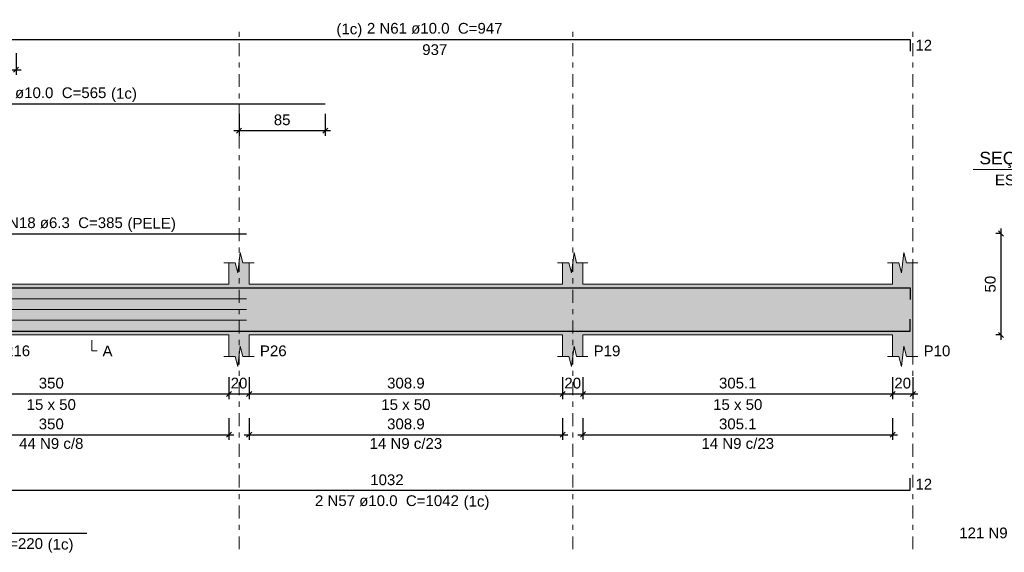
# Model space of a CAD drawing. Header units: millimetres. Extents: x 0 to 119, y 0 to 84.
# Tile 17 of 21: x 73 to 92, y 57 to 68. Entities that reach past the tile are written whole.
import ezdxf

# ---------------------------------------------------------------- set-up
doc = ezdxf.new("R2010")
doc.units = ezdxf.units.MM
doc.header["$MEASUREMENT"] = 0
doc.linetypes.add('DASHDOT', pattern=[2.54, 1.27, -0.635, 0, -0.635])
doc.linetypes.add('NULL', pattern=[0])
doc.layers.get('0').update_dxf_attribs({"lineweight": 18})
for name, color, linetype, lineweight in [('Descrição da armadura', 7, 'Continuous', 0), ('DT-Arm complementar', 5, 'Continuous', 5), ('DT-Barras na forma', 2, 'Continuous', 30), ('DT-Barras rebatidas', 2, 'Continuous', 30), ('DT-Cotas', 9, 'Continuous', 5), ('DT-Forma', 5, 'Continuous', 5), ('DT-Hachura forma vigas', 254, 'Continuous', 5), ('DT-Pontilhado', 9, 'DASHDOT', 5), ('DT-Textos', 7, 'Continuous', 5), ('Textos armaduras', 7, 'Continuous', 0)]:
    doc.layers.add(name, color=color, linetype=linetype, lineweight=lineweight)
doc.styles.add('Arial', font='txt')
doc.dimstyles.new('UM_25.000000', dxfattribs={"dimtxt": 0.18, "dimasz": 0.1, "dimexe": 0.1, "dimexo": 0.2, "dimgap": 0, "dimtad": 1, "dimtih": 1, "dimtoh": 1, "dimdec": 1, "dimlfac": 25, "dimzin": 0, "dimdsep": 46, "dimtxsty": 'Standard', "dimcen": 0.09, "dimdle": 0.1, "dimadec": 1, "dimazin": 2, "dimtfac": 1, "dimtdec": 4, "dimtofl": 0, "dimtmove": 0, "dimatfit": 3, "dimfxl": 1, "dimtolj": 1, "dimarcsym": 0})
doc.dimstyles.new('UM_50.000000', dxfattribs={"dimtxt": 0.18, "dimasz": 0.1, "dimexe": 0.1, "dimexo": 0.2, "dimgap": 0, "dimtad": 1, "dimtih": 1, "dimtoh": 1, "dimdec": 1, "dimlfac": 50, "dimzin": 0, "dimdsep": 46, "dimtxsty": 'Standard', "dimcen": 0.09, "dimdle": 0.1, "dimadec": 1, "dimazin": 2, "dimtfac": 1, "dimtdec": 4, "dimtofl": 0, "dimtmove": 0, "dimatfit": 3, "dimfxl": 1, "dimtolj": 1, "dimarcsym": 0})

# ---------------------------------------------------------------- blocks, each defined once
blk = doc.blocks.new('_Oblique')
at = {"color": 0, "linetype": 'ByBlock', "lineweight": -2}
blk.add_line((-0.5, -0.5), (0.5, 0.5), dxfattribs=at)
blk = doc.blocks.new('*D129')
at = {"layer": 'Defpoints', "color": 0}
for p in [(70.052, 60.817), (77.052, 60.817), (77.052, 60.287)]:
    blk.add_point(p, dxfattribs=at)
at = {"layer": 'DT-Cotas', "color": 0, "lineweight": -2}
for p, q in [((70.052, 60.617), (70.052, 60.187)), ((77.052, 60.617), (77.052, 60.187)), ((69.952, 60.287), (77.152, 60.287))]:
    blk.add_line(p, q, dxfattribs=at)
at = {"layer": 'DT-Cotas', "color": 0, "lineweight": -2, "xscale": 0.1, "yscale": 0.1, "zscale": 0.1, "rotation": 180}
blk.add_blockref('_Oblique', (70.052, 60.287), dxfattribs=at)
at = {"layer": 'DT-Cotas', "color": 0, "lineweight": -2, "xscale": 0.1, "yscale": 0.1, "zscale": 0.1}
blk.add_blockref('_Oblique', (77.052, 60.287), dxfattribs=at)
at = {"layer": 'DT-Cotas', "color": 7, "insert": (73.552, 60.499), "char_height": 0.2118, "attachment_point": 5, "rotation": 0.0057, "style": 'Arial'}
blk.add_mtext('\\A1;350', dxfattribs=at)
blk = doc.blocks.new('*D130')
at = {"layer": 'Defpoints', "color": 0}
for p in [(77.052, 60.817), (77.452, 60.817), (77.452, 60.287)]:
    blk.add_point(p, dxfattribs=at)
at = {"layer": 'DT-Cotas', "color": 0, "lineweight": -2}
for p, q in [((77.052, 60.617), (77.052, 60.187)), ((77.452, 60.617), (77.452, 60.187)), ((76.952, 60.287), (77.552, 60.287))]:
    blk.add_line(p, q, dxfattribs=at)
at = {"layer": 'DT-Cotas', "color": 0, "lineweight": -2, "xscale": 0.1, "yscale": 0.1, "zscale": 0.1, "rotation": 180}
blk.add_blockref('_Oblique', (77.052, 60.287), dxfattribs=at)
at = {"layer": 'DT-Cotas', "color": 0, "lineweight": -2, "xscale": 0.1, "yscale": 0.1, "zscale": 0.1}
blk.add_blockref('_Oblique', (77.452, 60.287), dxfattribs=at)
at = {"layer": 'DT-Cotas', "color": 7, "insert": (77.252, 60.499), "char_height": 0.2118, "attachment_point": 5, "rotation": 0.0057, "style": 'Arial'}
blk.add_mtext('\\A1;20', dxfattribs=at)
blk = doc.blocks.new('*D131')
at = {"layer": 'Defpoints', "color": 0}
for p in [(77.452, 60.817), (83.629, 60.817), (83.629, 60.287)]:
    blk.add_point(p, dxfattribs=at)
at = {"layer": 'DT-Cotas', "color": 0, "lineweight": -2}
for p, q in [((77.452, 60.617), (77.452, 60.187)), ((83.629, 60.617), (83.629, 60.187)), ((77.352, 60.287), (83.729, 60.287))]:
    blk.add_line(p, q, dxfattribs=at)
at = {"layer": 'DT-Cotas', "color": 0, "lineweight": -2, "xscale": 0.1, "yscale": 0.1, "zscale": 0.1, "rotation": 180}
blk.add_blockref('_Oblique', (77.452, 60.287), dxfattribs=at)
at = {"layer": 'DT-Cotas', "color": 0, "lineweight": -2, "xscale": 0.1, "yscale": 0.1, "zscale": 0.1}
blk.add_blockref('_Oblique', (83.629, 60.287), dxfattribs=at)
at = {"layer": 'DT-Cotas', "color": 7, "insert": (80.541, 60.499), "char_height": 0.2118, "attachment_point": 5, "rotation": 0.0057, "style": 'Arial'}
blk.add_mtext('\\A1;308.9', dxfattribs=at)
blk = doc.blocks.new('*D132')
at = {"layer": 'Defpoints', "color": 0}
for p in [(83.629, 60.817), (84.029, 60.817), (84.029, 60.287)]:
    blk.add_point(p, dxfattribs=at)
at = {"layer": 'DT-Cotas', "color": 0, "lineweight": -2}
for p, q in [((83.629, 60.617), (83.629, 60.187)), ((84.029, 60.617), (84.029, 60.187)), ((83.529, 60.287), (84.129, 60.287))]:
    blk.add_line(p, q, dxfattribs=at)
at = {"layer": 'DT-Cotas', "color": 0, "lineweight": -2, "xscale": 0.1, "yscale": 0.1, "zscale": 0.1, "rotation": 180}
blk.add_blockref('_Oblique', (83.629, 60.287), dxfattribs=at)
at = {"layer": 'DT-Cotas', "color": 0, "lineweight": -2, "xscale": 0.1, "yscale": 0.1, "zscale": 0.1}
blk.add_blockref('_Oblique', (84.029, 60.287), dxfattribs=at)
at = {"layer": 'DT-Cotas', "color": 7, "insert": (83.829, 60.499), "char_height": 0.2118, "attachment_point": 5, "rotation": 0.0057, "style": 'Arial'}
blk.add_mtext('\\A1;20', dxfattribs=at)
blk = doc.blocks.new('*D133')
at = {"layer": 'Defpoints', "color": 0}
for p in [(84.029, 60.817), (90.132, 60.817), (90.132, 60.287)]:
    blk.add_point(p, dxfattribs=at)
at = {"layer": 'DT-Cotas', "color": 0, "lineweight": -2}
for p, q in [((84.029, 60.617), (84.029, 60.187)), ((90.132, 60.617), (90.132, 60.187)), ((83.929, 60.287), (90.232, 60.287))]:
    blk.add_line(p, q, dxfattribs=at)
at = {"layer": 'DT-Cotas', "color": 0, "lineweight": -2, "xscale": 0.1, "yscale": 0.1, "zscale": 0.1, "rotation": 180}
blk.add_blockref('_Oblique', (84.029, 60.287), dxfattribs=at)
at = {"layer": 'DT-Cotas', "color": 0, "lineweight": -2, "xscale": 0.1, "yscale": 0.1, "zscale": 0.1}
blk.add_blockref('_Oblique', (90.132, 60.287), dxfattribs=at)
at = {"layer": 'DT-Cotas', "color": 7, "insert": (87.081, 60.499), "char_height": 0.2118, "attachment_point": 5, "rotation": 0.0057, "style": 'Arial'}
blk.add_mtext('\\A1;305.1', dxfattribs=at)
blk = doc.blocks.new('*D134')
at = {"layer": 'Defpoints', "color": 0}
for p in [(90.132, 60.817), (90.532, 60.817), (90.532, 60.287)]:
    blk.add_point(p, dxfattribs=at)
at = {"layer": 'DT-Cotas', "color": 0, "lineweight": -2}
for p, q in [((90.132, 60.617), (90.132, 60.187)), ((90.532, 60.617), (90.532, 60.187)), ((90.032, 60.287), (90.632, 60.287))]:
    blk.add_line(p, q, dxfattribs=at)
at = {"layer": 'DT-Cotas', "color": 0, "lineweight": -2, "xscale": 0.1, "yscale": 0.1, "zscale": 0.1, "rotation": 180}
blk.add_blockref('_Oblique', (90.132, 60.287), dxfattribs=at)
at = {"layer": 'DT-Cotas', "color": 0, "lineweight": -2, "xscale": 0.1, "yscale": 0.1, "zscale": 0.1}
blk.add_blockref('_Oblique', (90.532, 60.287), dxfattribs=at)
at = {"layer": 'DT-Cotas', "color": 7, "insert": (90.332, 60.499), "char_height": 0.2118, "attachment_point": 5, "rotation": 0.0057, "style": 'Arial'}
blk.add_mtext('\\A1;20', dxfattribs=at)
blk = doc.blocks.new('*D136')
at = {"layer": 'Defpoints', "color": 0}
for p in [(77.252, 66.011), (78.952, 66.011), (78.952, 65.481)]:
    blk.add_point(p, dxfattribs=at)
at = {"layer": 'DT-Cotas', "color": 0, "lineweight": -2}
for p, q in [((77.252, 65.811), (77.252, 65.381)), ((78.952, 65.811), (78.952, 65.381)), ((77.152, 65.481), (79.052, 65.481))]:
    blk.add_line(p, q, dxfattribs=at)
at = {"layer": 'DT-Cotas', "color": 0, "lineweight": -2, "xscale": 0.1, "yscale": 0.1, "zscale": 0.1, "rotation": 180}
blk.add_blockref('_Oblique', (77.252, 65.481), dxfattribs=at)
at = {"layer": 'DT-Cotas', "color": 0, "lineweight": -2, "xscale": 0.1, "yscale": 0.1, "zscale": 0.1}
blk.add_blockref('_Oblique', (78.952, 65.481), dxfattribs=at)
at = {"layer": 'DT-Cotas', "color": 7, "insert": (78.102, 65.693), "char_height": 0.2118, "attachment_point": 5, "rotation": 0.0057, "style": 'Arial'}
blk.add_mtext('\\A1;85', dxfattribs=at)
blk = doc.blocks.new('*D137')
at = {"layer": 'Defpoints', "color": 0}
for p in [(71.737, 67.211), (72.857, 67.211), (72.857, 66.682)]:
    blk.add_point(p, dxfattribs=at)
at = {"layer": 'DT-Cotas', "color": 0, "lineweight": -2}
for p, q in [((71.737, 67.011), (71.737, 66.582)), ((72.857, 67.011), (72.857, 66.582)), ((71.637, 66.682), (72.957, 66.682))]:
    blk.add_line(p, q, dxfattribs=at)
at = {"layer": 'DT-Cotas', "color": 0, "lineweight": -2, "xscale": 0.1, "yscale": 0.1, "zscale": 0.1, "rotation": 180}
blk.add_blockref('_Oblique', (71.737, 66.682), dxfattribs=at)
at = {"layer": 'DT-Cotas', "color": 0, "lineweight": -2, "xscale": 0.1, "yscale": 0.1, "zscale": 0.1}
blk.add_blockref('_Oblique', (72.857, 66.682), dxfattribs=at)
at = {"layer": 'DT-Cotas', "color": 7, "insert": (72.297, 66.893), "char_height": 0.2118, "attachment_point": 5, "rotation": 0.0057, "style": 'Arial'}
blk.add_mtext('\\A1;56', dxfattribs=at)
blk = doc.blocks.new('*D138')
at = {"layer": 'Defpoints', "color": 0}
for p in [(92.27, 63.452), (92.482, 63.452), (92.482, 61.452)]:
    blk.add_point(p, dxfattribs=at)
at = {"layer": 'DT-Cotas', "color": 0, "lineweight": -2}
for p, q in [((92.27, 61.352), (92.27, 63.552)), ((92.282, 63.452), (92.17, 63.452)), ((92.282, 61.452), (92.17, 61.452))]:
    blk.add_line(p, q, dxfattribs=at)
at = {"layer": 'DT-Cotas', "color": 0, "lineweight": -2, "xscale": 0.1, "yscale": 0.1, "zscale": 0.1}
for p, rotation in [((92.27, 63.452), 90), ((92.27, 61.452), 270)]:
    blk.add_blockref('_Oblique', p, dxfattribs=dict(at, rotation=rotation))
at = {"layer": 'DT-Cotas', "color": 7, "insert": (92.058, 62.452), "char_height": 0.2118, "attachment_point": 5, "rotation": 90, "style": 'Arial'}
blk.add_mtext('\\A1;50', dxfattribs=at)
blk = doc.blocks.new('*D144')
at = {"layer": 'Defpoints', "color": 0}
for p in [(70.052, 60.012), (77.052, 60.012), (77.052, 59.482)]:
    blk.add_point(p, dxfattribs=at)
at = {"layer": 'DT-Cotas', "color": 0, "lineweight": -2}
for p, q in [((70.052, 59.812), (70.052, 59.382)), ((77.052, 59.812), (77.052, 59.382)), ((69.952, 59.482), (77.152, 59.482))]:
    blk.add_line(p, q, dxfattribs=at)
at = {"layer": 'DT-Cotas', "color": 0, "lineweight": -2, "xscale": 0.1, "yscale": 0.1, "zscale": 0.1, "rotation": 180}
blk.add_blockref('_Oblique', (70.052, 59.482), dxfattribs=at)
at = {"layer": 'DT-Cotas', "color": 0, "lineweight": -2, "xscale": 0.1, "yscale": 0.1, "zscale": 0.1}
blk.add_blockref('_Oblique', (77.052, 59.482), dxfattribs=at)
at = {"layer": 'DT-Cotas', "color": 7, "insert": (73.552, 59.694), "char_height": 0.2118, "attachment_point": 5, "rotation": 0.0057, "style": 'Arial'}
blk.add_mtext('\\A1;350', dxfattribs=at)
blk = doc.blocks.new('*D145')
at = {"layer": 'Defpoints', "color": 0}
for p in [(77.452, 60.012), (83.629, 60.012), (83.629, 59.482)]:
    blk.add_point(p, dxfattribs=at)
at = {"layer": 'DT-Cotas', "color": 0, "lineweight": -2}
for p, q in [((77.452, 59.812), (77.452, 59.382)), ((83.629, 59.812), (83.629, 59.382)), ((77.352, 59.482), (83.729, 59.482))]:
    blk.add_line(p, q, dxfattribs=at)
at = {"layer": 'DT-Cotas', "color": 0, "lineweight": -2, "xscale": 0.1, "yscale": 0.1, "zscale": 0.1, "rotation": 180}
blk.add_blockref('_Oblique', (77.452, 59.482), dxfattribs=at)
at = {"layer": 'DT-Cotas', "color": 0, "lineweight": -2, "xscale": 0.1, "yscale": 0.1, "zscale": 0.1}
blk.add_blockref('_Oblique', (83.629, 59.482), dxfattribs=at)
at = {"layer": 'DT-Cotas', "color": 7, "insert": (80.541, 59.694), "char_height": 0.2118, "attachment_point": 5, "rotation": 0.0057, "style": 'Arial'}
blk.add_mtext('\\A1;308.9', dxfattribs=at)
blk = doc.blocks.new('*D146')
at = {"layer": 'Defpoints', "color": 0}
for p in [(84.029, 60.012), (90.132, 60.012), (90.132, 59.482)]:
    blk.add_point(p, dxfattribs=at)
at = {"layer": 'DT-Cotas', "color": 0, "lineweight": -2}
for p, q in [((84.029, 59.812), (84.029, 59.382)), ((90.132, 59.812), (90.132, 59.382)), ((83.929, 59.482), (90.232, 59.482))]:
    blk.add_line(p, q, dxfattribs=at)
at = {"layer": 'DT-Cotas', "color": 0, "lineweight": -2, "xscale": 0.1, "yscale": 0.1, "zscale": 0.1, "rotation": 180}
blk.add_blockref('_Oblique', (84.029, 59.482), dxfattribs=at)
at = {"layer": 'DT-Cotas', "color": 0, "lineweight": -2, "xscale": 0.1, "yscale": 0.1, "zscale": 0.1}
blk.add_blockref('_Oblique', (90.132, 59.482), dxfattribs=at)
at = {"layer": 'DT-Cotas', "color": 7, "insert": (87.081, 59.694), "char_height": 0.2118, "attachment_point": 5, "rotation": 0.0057, "style": 'Arial'}
blk.add_mtext('\\A1;305.1', dxfattribs=at)

msp = doc.modelspace()

# ---------------------------------------------------------------- hatches: boundary and pattern name
at = {"layer": 'DT-Hachura forma vigas', "linetype": 'Continuous'}
msp.add_hatch(color=254, dxfattribs=at).paths.add_polyline_path([(90.5319, 61.0284), (90.5319, 61.452), (90.5319, 62.452), (90.5319, 62.8756), (90.4069, 62.8756), (90.3569, 63.0756), (90.3069, 62.6756), (90.2569, 62.8756), (90.1319, 62.8756), (90.1319, 62.452), (84.0291, 62.452), (84.0291, 62.8756), (83.9041, 62.8756), (83.8541, 63.0756), (83.8041, 62.6756), (83.7541, 62.8756), (83.6291, 62.8756), (83.6291, 62.452), (77.4519, 62.452), (77.4519, 62.8756), (77.3269, 62.8756), (77.2769, 63.0756), (77.2269, 62.6756), (77.1769, 62.8756), (77.0519, 62.8756), (77.0519, 62.452), (72.2319, 62.452), (72.2319, 61.452), (77.0519, 61.452), (77.0519, 61.0284), (77.1769, 61.0284), (77.2269, 60.8284), (77.2769, 61.2284), (77.3269, 61.0284), (77.4519, 61.0284), (77.4519, 61.452), (83.6291, 61.452), (83.6291, 61.0284), (83.7541, 61.0284), (83.8041, 60.8284), (83.8541, 61.2284), (83.9041, 61.0284), (84.0291, 61.0284), (84.0291, 61.452), (90.1319, 61.452), (90.1319, 61.0284), (90.2569, 61.0284), (90.3069, 60.8284), (90.3569, 61.2284), (90.4069, 61.0284), (90.5319, 61.0284)])

# ---------------------------------------------------------------- linework, layer by layer
at = {"layer": 'DT-Arm complementar'}
for p, q in [((69.7019, 62.162), (77.4019, 62.162)), ((69.7019, 61.952), (77.4019, 61.952)), ((69.7019, 61.742), (77.4019, 61.742))]:
    msp.add_line(p, q, dxfattribs=at)
at = {"layer": 'DT-Barras na forma'}
for points in [[(67.6519, 62.382), (78.9519, 62.382)], [(71.7367, 62.382), (90.4819, 62.382), (90.4819, 62.152)], [(69.8519, 61.522), (90.4819, 61.522), (90.4819, 61.762)], [(69.8519, 61.522), (74.2519, 61.522)]]:
    msp.add_lwpolyline(points, dxfattribs=at)
at = {"layer": 'DT-Barras rebatidas'}
for points in [[(71.7367, 67.2817), (90.4819, 67.2817), (90.4819, 67.0517)], [(67.6519, 66.0109), (78.9519, 66.0109)], [(69.7019, 63.4475), (77.4019, 63.4475)], [(69.8519, 58.3874), (90.4819, 58.3874), (90.4819, 58.6274)], [(69.8519, 57.5402), (74.2519, 57.5402)]]:
    msp.add_lwpolyline(points, dxfattribs=at)
at = {"layer": 'DT-Forma'}
for p, q in [((77.2269, 62.6756), (77.2769, 63.0756)), ((77.2769, 63.0756), (77.3269, 62.8756)), ((83.8041, 62.6756), (83.8541, 63.0756)), ((83.8541, 63.0756), (83.9041, 62.8756)), ((90.3069, 62.6756), (90.3569, 63.0756)), ((90.3569, 63.0756), (90.4069, 62.8756)), ((76.9519, 62.8756), (77.1769, 62.8756)), ((77.0519, 62.452), (77.0519, 62.8756)), ((77.1769, 62.8756), (77.2269, 62.6756)), ((77.3269, 62.8756), (77.5519, 62.8756)), ((77.4519, 62.8756), (77.4519, 62.452)), ((83.5291, 62.8756), (83.7541, 62.8756)), ((83.6291, 62.452), (83.6291, 62.8756)), ((83.7541, 62.8756), (83.8041, 62.6756)), ((83.9041, 62.8756), (84.1291, 62.8756)), ((84.0291, 62.8756), (84.0291, 62.452)), ((90.0319, 62.8756), (90.2569, 62.8756)), ((90.1319, 62.452), (90.1319, 62.8756)), ((90.2569, 62.8756), (90.3069, 62.6756)), ((90.4069, 62.8756), (90.6319, 62.8756)), ((90.5319, 62.8756), (90.5319, 62.452)), ((72.2319, 62.452), (77.0519, 62.452)), ((77.4519, 62.452), (83.6291, 62.452)), ((84.0291, 62.452), (90.1319, 62.452)), ((72.2319, 61.452), (77.0519, 61.452)), ((77.0519, 61.452), (77.0519, 61.0284)), ((77.4519, 61.0284), (77.4519, 61.452)), ((77.4519, 61.452), (83.6291, 61.452)), ((83.6291, 61.452), (83.6291, 61.0284)), ((84.0291, 61.0284), (84.0291, 61.452)), ((84.0291, 61.452), (90.1319, 61.452)), ((90.1319, 61.452), (90.1319, 61.0284)), ((90.5319, 61.0284), (90.5319, 61.452)), ((77.2269, 60.8284), (77.2769, 61.2284)), ((77.2769, 61.2284), (77.3269, 61.0284)), ((83.8041, 60.8284), (83.8541, 61.2284)), ((83.8541, 61.2284), (83.9041, 61.0284)), ((90.3069, 60.8284), (90.3569, 61.2284)), ((90.3569, 61.2284), (90.4069, 61.0284)), ((76.9519, 61.0284), (77.1769, 61.0284)), ((77.1769, 61.0284), (77.2269, 60.8284)), ((77.3269, 61.0284), (77.5519, 61.0284)), ((83.5291, 61.0284), (83.7541, 61.0284)), ((83.7541, 61.0284), (83.8041, 60.8284)), ((83.9041, 61.0284), (84.1291, 61.0284)), ((90.0319, 61.0284), (90.2569, 61.0284)), ((90.2569, 61.0284), (90.3069, 60.8284)), ((90.4069, 61.0284), (90.6319, 61.0284))]:
    msp.add_line(p, q, dxfattribs=at)
at = {"layer": 'DT-Forma', "linetype": 'Continuous'}
msp.add_line((90.5319, 62.452), (90.5319, 61.452), dxfattribs=at)
at = {"layer": 'DT-Pontilhado', "ltscale": 0.2}
for p, q in [((77.2519, 57.2225), (77.2519, 67.4935)), ((83.8291, 57.2225), (83.8291, 67.4935)), ((90.5319, 57.2225), (90.5319, 67.4935))]:
    msp.add_line(p, q, dxfattribs=at)
at = {"layer": 'DT-Textos'}
msp.add_line((91.723, 64.7169), (93.841, 64.7169), dxfattribs=at)
msp.add_lwpolyline([(74.3499, 61.3461), (74.3499, 61.1343), (74.4558, 61.1343)], dxfattribs=at)

# ---------------------------------------------------------------- texts
at = {"layer": 'Descrição da armadura', "linetype": 'NULL', "char_height": 0.2118, "attachment_point": 8, "line_spacing_factor": 0.9, "style": 'Arial'}
for s, insert, width in [('2 N61 ø10.0  C=947', (81.1089, 67.388), 5.239541), ('1 N59 ø10.0  C=565', (73.3019, 66.117), 5.239541), ('2x3 N18 ø6.3  C=385', (73.5519, 63.553), 5.529541), ('44 N9 c/8', (73.5519, 59.2006), 2.482559), ('14 N9 c/23', (80.5405, 59.2006), 2.805127), ('14 N9 c/23', (87.0805, 59.2006), 2.805127), ('2 N57 ø10.0  C=1042', (80.1669, 58.07), 5.562109), ('121 N9 ø5.0  C=121', (92.7819, 57.434), 5.239541), ('1 N56 ø10.0  C=220', (72.0519, 57.223), 5.239541)]:
    msp.add_mtext(s, dxfattribs=dict(at, insert=insert, width=width))
at = {"layer": 'DT-Textos', "linetype": 'NULL', "line_spacing_factor": 0.798, "style": 'Arial'}
for s, insert, char_height, width, attachment_point in [('(1c)', (79.6809, 67.3181), 0.2118, 0.998857, 9), ('(1c)', (74.7299, 66.0471), 0.2118, 0.998857, 7), ('SEÇÃO A-A', (92.7819, 64.7411), 0.2471, 3.812061, 8), ('ESC 1:25', (92.7819, 64.399), 0.2118, 2.482559, 8), ('(PELE)', (75.0539, 63.4831), 0.2118, 1.869424, 7), ('V216', (72.4439, 61.028), 0.2118, 1.354561, 7), ('A', (74.5619, 61.028), 0.2118, 0.386855, 7), ('P26', (77.6639, 61.028), 0.2118, 1.031992, 7), ('P19', (84.2409, 61.028), 0.2118, 1.031992, 7), ('P10', (90.7439, 61.028), 0.2118, 1.031992, 7), ('15 x 50', (73.5519, 59.969), 0.2118, 1.902559, 8), ('15 x 50', (80.5409, 59.969), 0.2118, 1.902559, 8), ('15 x 50', (87.0809, 59.969), 0.2118, 1.902559, 8), ('(1c)', (81.6779, 58.0001), 0.2118, 0.998857, 7), ('(1c)', (73.4799, 57.1531), 0.2118, 0.998857, 7)]:
    msp.add_mtext(s, dxfattribs=dict(at, insert=insert, char_height=char_height, width=width, attachment_point=attachment_point))
at = {"layer": 'Textos armaduras', "linetype": 'NULL', "char_height": 0.2118, "line_spacing_factor": 0.9, "style": 'Arial'}
for s, insert, width, attachment_point in [('937', (81.1093, 67.1844), 1.367705, 2), ('12', (90.5819, 67.2726), 1.045137, 1), ('1032', (80.1669, 58.4847), 1.690273, 8), ('12', (90.5819, 58.6133), 1.045137, 1)]:
    msp.add_mtext(s, dxfattribs=dict(at, insert=insert, width=width, attachment_point=attachment_point))

# ---------------------------------------------------------------- dimensions: what is measured, and where the dimension line sits
at = {"layer": 'DT-Cotas'}
for base, p1, p2, picture, middle in [((72.8567, 66.6816), (71.7367, 67.2111), (72.8567, 67.2111), '*D137', (72.2967, 66.8934)), ((78.9519, 65.4814), (77.2519, 66.0109), (78.9519, 66.0109), '*D136', (78.1019, 65.6932)), ((77.0519, 60.2871), (70.0519, 60.8166), (77.0519, 60.8166), '*D129', (73.5519, 60.4989)), ((77.4519, 60.2871), (77.0519, 60.8166), (77.4519, 60.8166), '*D130', (77.2519, 60.4989)), ((83.6291, 60.2871), (77.4519, 60.8166), (83.6291, 60.8166), '*D131', (80.5405, 60.4989)), ((84.0291, 60.2871), (83.6291, 60.8166), (84.0291, 60.8166), '*D132', (83.8291, 60.4989)), ((90.1319, 60.2871), (84.0291, 60.8166), (90.1319, 60.8166), '*D133', (87.0805, 60.4989)), ((90.5319, 60.2871), (90.1319, 60.8166), (90.5319, 60.8166), '*D134', (90.3319, 60.4989)), ((77.0519, 59.4823), (70.0519, 60.0118), (77.0519, 60.0118), '*D144', (73.5519, 59.6941)), ((83.6291, 59.4823), (77.4519, 60.0118), (83.6291, 60.0118), '*D145', (80.5405, 59.6941)), ((90.1319, 59.4823), (84.0291, 60.0118), (90.1319, 60.0118), '*D146', (87.0805, 59.6941))]:
    dim = msp.add_linear_dim(base=base, p1=p1, p2=p2, dimstyle='UM_50.000000', override={"dimtxt": 0.2118, "dimasz": 0.1, "dimexe": 0.1, "dimexo": 0.2, "dimtad": 1, "dimtih": 0, "dimtoh": 0, "dimdec": 1, "dimlfac": 50, "dimzin": 8, "dimtxsty": 'Arial', "dimblk": 'Oblique', "dimblk1": 'Oblique', "dimblk2": 'Oblique', "dimsah": 1, "dimdle": 0.1, "dimse1": 0, "dimse2": 0, "dimclrt": 7, "dimadec": 1, "dimazin": 3, "dimtmove": 2, "dimldrblk": 'Oblique'}, dxfattribs=at)
    dim.commit()
    dim.dimension.update_dxf_attribs({"geometry": picture, "text_midpoint": middle, "dimtype": 160, "text_rotation": 0.00573})
dim = msp.add_linear_dim(base=(92.2702, 63.452), p1=(92.482, 61.452), p2=(92.482, 63.452), angle=90, dimstyle='UM_25.000000', override={"dimtxt": 0.2118, "dimasz": 0.1, "dimexe": 0.1, "dimexo": 0.2, "dimtad": 1, "dimtih": 0, "dimtoh": 0, "dimdec": 1, "dimlfac": 25, "dimzin": 8, "dimtxsty": 'Arial', "dimblk": 'Oblique', "dimblk1": 'Oblique', "dimblk2": 'Oblique', "dimsah": 1, "dimdle": 0.1, "dimse1": 0, "dimse2": 0, "dimclrt": 7, "dimadec": 1, "dimazin": 3, "dimtmove": 2, "dimldrblk": 'Oblique'}, dxfattribs=at)
dim.commit()
dim.dimension.update_dxf_attribs({"geometry": '*D138', "text_midpoint": (92.0584, 62.452), "dimtype": 160, "text_rotation": 90})

doc.saveas('drawing.dxf')
